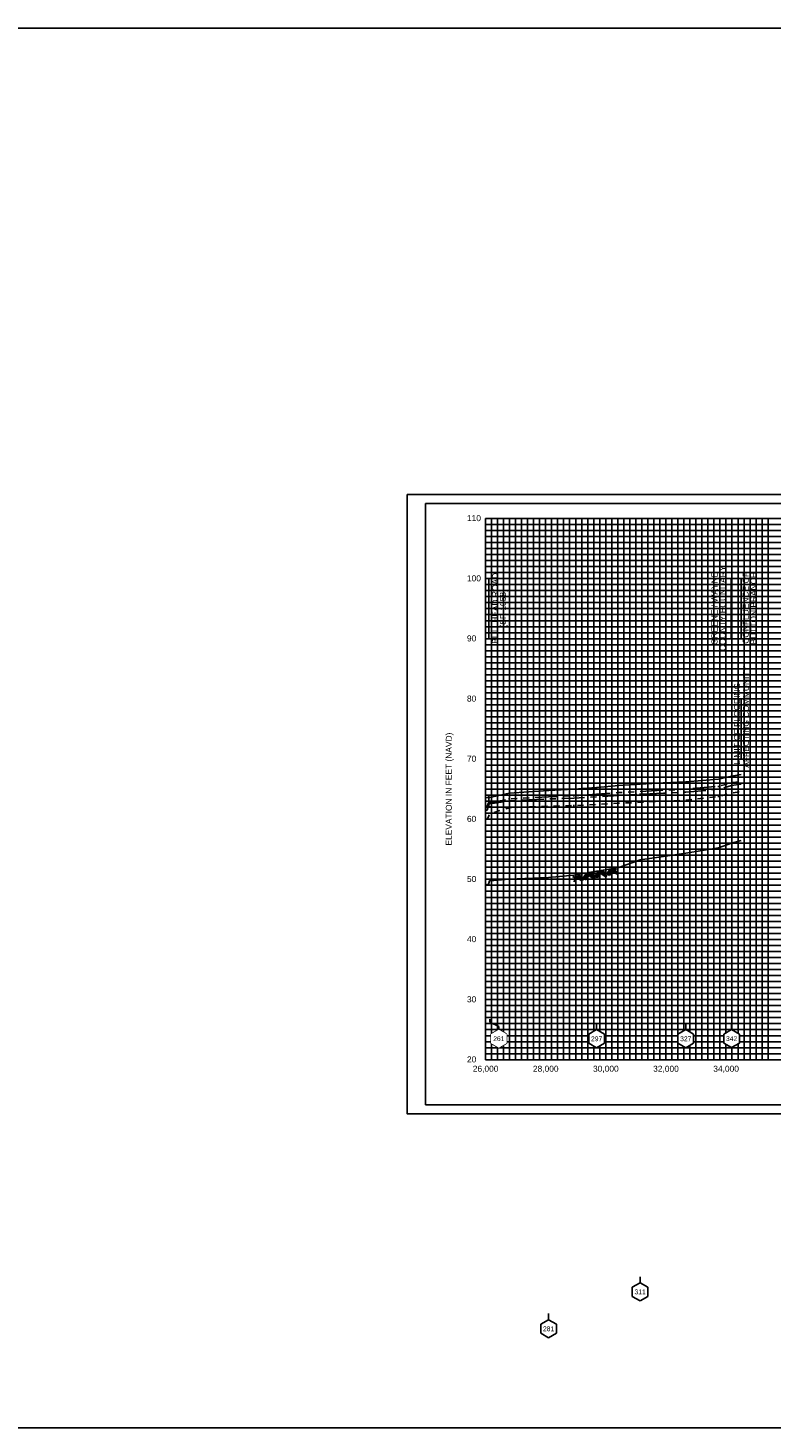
# Model space of a CAD drawing. Header units: inches. Extents: x 8.4 to 99.3, y 18.3 to 56.5.
# Tile 5 of 7: x 31.3 to 43.6, y 33.3 to 56.5. Entities that reach past the tile are written whole.
import ezdxf
from ezdxf.enums import TextEntityAlignment as Align

# ---------------------------------------------------------------- set-up
doc = ezdxf.new("R2010")
doc.units = ezdxf.units.IN
doc.header["$LTSCALE"] = 0.3
doc.header["$MEASUREMENT"] = 0
doc.set_wipeout_variables(frame=1)
for name, pattern in [('CENTER', [2, 1.25, -0.25, 0.25, -0.25]), ('DOT', [0.25, 0, -0.25]), ('HIDDEN', [0.375, 0.25, -0.125]), ('PHANTOM', [2.5, 1.25, -0.25, 0.25, -0.25, 0.25, -0.25])]:
    doc.linetypes.add(name, pattern=pattern)
doc.layers.get('0').update_dxf_attribs({"color": 3, "plot": 0})
for name, color, linetype in [('1', 5, 'Continuous'), ('2', 50, 'Continuous'), ('3', 9, 'DOT'), ('ROCK', 7, 'Continuous'), ('STREAM', 5, 'Continuous'), ('STRUCTURE', 30, 'Continuous'), ('TEXT', 255, 'Continuous'), ('WS10', 4, 'HIDDEN'), ('WS100', 5, 'PHANTOM'), ('WS50', 1, 'CENTER'), ('WS500', 1, 'Continuous'), ('XSEC', 7, 'Continuous'), ('XSECTEXTLINE', 7, 'Continuous')]:
    doc.layers.add(name, color=color, linetype=linetype)
doc.styles.add('ARIAL', font='ARIAL.TTF')
doc.styles.add('xs', font='ARIAL.TTF')

# ---------------------------------------------------------------- blocks, each defined once
blk = doc.blocks.new('rock')
at = {"layer": 'STREAM'}
for p, q in [((0.171, 0.001), (0.147, -0.023)), ((0.209, 0.001), (0.147, -0.061)), ((0.247, 0.001), (0.147, -0.099)), ((0.251, 0.001), (0.351, -0.099)), ((0.375, 0.001), (0.313, -0.061)), ((0.413, 0.001), (0.332, -0.08)), ((0.451, 0.001), (0.351, -0.099)), ((0.451, 0.001), (0.551, -0.099)), ((0.575, 0.001), (0.513, -0.061)), ((0.613, 0.001), (0.532, -0.08)), ((0.651, 0.001), (0.551, -0.099)), ((0.651, 0.001), (0.751, -0.099)), ((0.776, 0.001), (0.713, -0.061)), ((0.813, 0.001), (0.732, -0.08)), ((0.851, 0.001), (0.751, -0.099)), ((0.851, 0.001), (0.88, -0.028)), ((0.211, -0.034), (0.275, -0.099)), ((0.23, -0.016), (0.313, -0.099)), ((0.413, -0.036), (0.475, -0.099)), ((0.432, -0.018), (0.513, -0.099)), ((0.613, -0.036), (0.676, -0.099)), ((0.632, -0.018), (0.713, -0.099)), ((0.813, -0.036), (0.876, -0.099)), ((0.832, -0.018), (0.88, -0.066))]:
    blk.add_line(p, q, dxfattribs=at)
blk = doc.blocks.new('wipeout')
blk.add_wipeout([(0, 0.15), (-0.129917, 0.075), (-0.129917, -0.075), (0, -0.15), (0.129917, -0.075), (0.129917, 0.075)])
blk = doc.blocks.new('xsec')
blk.add_line((0, 0.35), (0, 0.25))
blk.add_blockref('wipeout', (0, 0.1))
for p, q in [((-0.13, 0.175), (0, 0.25)), ((0.13, 0.175), (0, 0.25)), ((0, 0.25), (0, 0.25)), ((-0.13, 0.025), (-0.13, 0.175)), ((0, -0.05), (-0.13, 0.025)), ((0, -0.05), (0.13, 0.025)), ((0.13, 0.025), (0.13, 0.175))]:
    blk.add_line(p, q)

msp = doc.modelspace()

# ---------------------------------------------------------------- linework, layer by layer
at = {"layer": '1'}
for p, q in [((37.886, 48.627), (37.886, 38.627)), ((53.386, 48.627), (37.886, 48.627)), ((37.886, 38.627), (37.886, 38.627)), ((37.886, 38.627), (53.386, 38.627)), ((37.886, 38.627), (37.886, 38.627))]:
    msp.add_line(p, q, dxfattribs=at)
at = {"layer": '2', "color": 50}
for p, q in [((38.886, 39.377), (38.886, 48.377)), ((38.886, 48.377), (51.886, 48.377)), ((39.886, 39.377), (39.886, 48.377)), ((40.886, 39.377), (40.886, 48.377)), ((41.886, 39.377), (41.886, 48.377)), ((42.886, 39.377), (42.886, 48.377)), ((38.886, 46.377), (51.886, 46.377)), ((38.886, 45.377), (51.886, 45.377)), ((38.886, 44.377), (51.886, 44.377)), ((38.886, 43.377), (51.886, 43.377)), ((38.886, 42.377), (51.886, 42.377)), ((38.886, 41.377), (51.886, 41.377)), ((38.886, 40.377), (48.886, 40.377)), ((38.886, 39.377), (51.886, 39.377))]:
    msp.add_line(p, q, dxfattribs=at)
at = {"layer": '2', "color": 50, "linetype": 'Continuous'}
msp.add_line((38.886, 47.377), (51.886, 47.377), dxfattribs=at)
at = {"layer": '3', "color": 8, "linetype": 'Continuous'}
for p, q in [((38.886, 48.277), (51.886, 48.277)), ((38.986, 39.377), (38.986, 48.377)), ((39.086, 39.377), (39.086, 48.377)), ((39.186, 39.377), (39.186, 48.377)), ((39.286, 39.377), (39.286, 48.377)), ((39.386, 39.377), (39.386, 48.377)), ((39.486, 39.377), (39.486, 48.377)), ((39.586, 39.377), (39.586, 48.377)), ((39.686, 39.377), (39.686, 48.377)), ((39.786, 39.377), (39.786, 48.377)), ((39.986, 39.377), (39.986, 48.377)), ((40.086, 39.377), (40.086, 48.377)), ((40.186, 39.377), (40.186, 48.377)), ((40.286, 39.377), (40.286, 48.377)), ((40.386, 39.377), (40.386, 48.377)), ((40.486, 39.377), (40.486, 48.377)), ((40.586, 39.377), (40.586, 48.377)), ((40.686, 39.377), (40.686, 48.377)), ((40.786, 39.377), (40.786, 48.377)), ((40.986, 39.377), (40.986, 48.377)), ((41.086, 39.377), (41.086, 48.377)), ((41.186, 39.377), (41.186, 48.377)), ((41.286, 39.377), (41.286, 48.377)), ((41.386, 39.377), (41.386, 48.377)), ((41.486, 39.377), (41.486, 48.377)), ((41.586, 39.377), (41.586, 48.377)), ((41.686, 39.377), (41.686, 48.377)), ((41.786, 39.377), (41.786, 48.377)), ((41.986, 39.377), (41.986, 48.377)), ((42.086, 39.377), (42.086, 48.377)), ((42.186, 39.377), (42.186, 48.377)), ((42.286, 39.377), (42.286, 48.377)), ((42.386, 39.377), (42.386, 48.377)), ((42.486, 39.377), (42.486, 48.377)), ((42.586, 39.377), (42.586, 48.377)), ((42.686, 39.377), (42.686, 48.377)), ((42.786, 39.377), (42.786, 48.377)), ((42.986, 39.377), (42.986, 48.377)), ((43.086, 39.377), (43.086, 48.377)), ((43.186, 39.377), (43.186, 48.377)), ((43.286, 39.377), (43.286, 48.377)), ((43.386, 39.377), (43.386, 48.377)), ((43.486, 39.377), (43.486, 48.377)), ((43.586, 39.377), (43.586, 48.377)), ((38.886, 48.177), (51.886, 48.177)), ((38.886, 48.077), (51.886, 48.077)), ((38.886, 47.977), (51.886, 47.977)), ((38.886, 47.877), (51.886, 47.877)), ((38.886, 47.777), (51.886, 47.777)), ((38.886, 47.677), (51.886, 47.677)), ((38.886, 47.577), (51.886, 47.577)), ((38.886, 47.477), (51.886, 47.477)), ((38.886, 47.277), (51.886, 47.277)), ((38.886, 47.177), (51.886, 47.177)), ((38.886, 47.077), (51.886, 47.077)), ((38.886, 46.977), (51.886, 46.977)), ((38.886, 46.877), (51.886, 46.877)), ((38.886, 46.777), (51.886, 46.777)), ((38.886, 46.677), (51.886, 46.677)), ((38.886, 46.577), (51.886, 46.577)), ((38.886, 46.477), (51.886, 46.477)), ((38.886, 46.277), (51.886, 46.277)), ((38.886, 46.177), (51.886, 46.177)), ((38.886, 46.077), (51.886, 46.077)), ((38.886, 45.977), (51.886, 45.977)), ((38.886, 45.877), (51.886, 45.877)), ((38.886, 45.777), (51.886, 45.777)), ((38.886, 45.677), (51.886, 45.677)), ((38.886, 45.577), (51.886, 45.577)), ((38.886, 45.477), (51.886, 45.477)), ((38.886, 45.277), (51.886, 45.277)), ((38.886, 45.177), (51.886, 45.177)), ((38.886, 45.077), (51.886, 45.077)), ((38.886, 44.977), (51.886, 44.977)), ((38.886, 44.877), (51.886, 44.877)), ((38.886, 44.777), (51.886, 44.777)), ((38.886, 44.677), (51.886, 44.677)), ((38.886, 44.577), (51.886, 44.577)), ((38.886, 44.477), (51.886, 44.477)), ((38.886, 44.277), (51.886, 44.277)), ((38.886, 44.177), (51.886, 44.177)), ((38.886, 44.077), (51.886, 44.077)), ((38.886, 43.977), (51.886, 43.977)), ((38.886, 43.877), (51.886, 43.877)), ((38.886, 43.777), (51.886, 43.777)), ((38.886, 43.677), (51.886, 43.677)), ((38.886, 43.577), (51.886, 43.577)), ((38.886, 43.477), (51.886, 43.477)), ((38.886, 43.277), (51.886, 43.277)), ((38.886, 43.177), (51.886, 43.177)), ((38.886, 43.077), (51.886, 43.077)), ((38.886, 42.977), (51.886, 42.977)), ((38.886, 42.877), (51.886, 42.877)), ((38.886, 42.777), (51.886, 42.777)), ((38.886, 42.677), (51.886, 42.677)), ((38.886, 42.577), (51.886, 42.577)), ((38.886, 42.477), (51.886, 42.477)), ((38.886, 42.277), (51.886, 42.277)), ((38.886, 42.177), (51.886, 42.177)), ((38.886, 42.077), (51.886, 42.077)), ((38.886, 41.977), (51.886, 41.977)), ((38.886, 41.877), (51.886, 41.877)), ((38.886, 41.777), (51.886, 41.777)), ((38.886, 41.677), (51.886, 41.677)), ((38.886, 41.577), (51.886, 41.577)), ((38.886, 41.477), (51.886, 41.477)), ((38.886, 41.277), (48.886, 41.277)), ((38.886, 41.177), (48.886, 41.177)), ((38.886, 41.077), (48.886, 41.077)), ((38.886, 40.977), (48.886, 40.977)), ((38.886, 40.877), (48.886, 40.877)), ((38.886, 40.777), (48.886, 40.777)), ((38.886, 40.677), (48.886, 40.677)), ((38.886, 40.577), (48.886, 40.577)), ((38.886, 40.477), (48.886, 40.477)), ((38.886, 40.277), (48.886, 40.277)), ((38.886, 40.177), (48.886, 40.177)), ((38.886, 40.077), (48.886, 40.077)), ((38.886, 39.977), (48.886, 39.977)), ((38.886, 39.877), (48.886, 39.877)), ((38.886, 39.777), (48.886, 39.777)), ((38.886, 39.677), (48.886, 39.677)), ((38.886, 39.577), (48.886, 39.577)), ((38.886, 39.477), (48.886, 39.477))]:
    msp.add_line(p, q, dxfattribs=at)
at = {"layer": 'STREAM', "color": 1}
for points in [[(40.741, 42.512), (41.106, 42.574), (41.458, 42.701), (41.845, 42.758), (42.217, 42.811), (42.761, 42.899), (42.98, 42.978), (42.98, 42.978)], [(42.98, 42.978), (43.139, 43.021)]]:
    msp.add_lwpolyline(points, dxfattribs=at)
at = {"layer": 'STREAM'}
msp.add_lwpolyline([(38.886, 42.286), (38.912, 42.292), (38.935, 42.292), (38.95, 42.351), (38.958, 42.351), (39.281, 42.379), (39.935, 42.409), (40.356, 42.445), (40.735, 42.511), (40.741, 42.512)], dxfattribs=at)
at = {"layer": 'STRUCTURE'}
for p, q in [((38.893, 43.774), (38.993, 43.774)), ((38.943, 43.584), (38.943, 43.774)), ((38.893, 43.584), (38.993, 43.584))]:
    msp.add_line(p, q, dxfattribs=at)
msp.add_lwpolyline([(8.381, 56.531), (57.377, 56.531), (57.377, 33.254), (8.381, 33.254)], close=True, dxfattribs=at)
at = {"layer": 'TEXT'}
msp.add_lwpolyline([(38.943, 46.376), (38.943, 47.376), (38.943, 47.376)], dxfattribs=at)
at = {"layer": 'TEXT', "color": 7}
msp.add_lwpolyline([(42.971, 46.376), (42.971, 47.376), (42.971, 47.376)], dxfattribs=at)
at = {"layer": 'WS10', "flags": 128}
msp.add_lwpolyline([(38.886, 43.377), (38.912, 43.385), (38.912, 43.385), (38.935, 43.417), (38.935, 43.417), (38.95, 43.463), (38.95, 43.463), (38.958, 43.465), (38.958, 43.465), (39.281, 43.568), (39.281, 43.568), (39.935, 43.592), (39.935, 43.592), (40.356, 43.603), (40.356, 43.603), (40.735, 43.619), (40.735, 43.619), (40.741, 43.619), (41.106, 43.642), (41.106, 43.642), (41.458, 43.657), (41.458, 43.657), (41.845, 43.675), (41.845, 43.675), (42.217, 43.691), (42.217, 43.691), (42.761, 43.751), (42.761, 43.751), (42.98, 43.813), (42.98, 43.813), (42.98, 43.813), (43.139, 43.837)], dxfattribs=at)
at = {"layer": 'WS100', "flags": 128}
msp.add_lwpolyline([(38.886, 43.584), (38.912, 43.591), (38.912, 43.591), (38.935, 43.648), (38.935, 43.648), (38.95, 43.648), (38.95, 43.648), (38.958, 43.648), (38.958, 43.648), (39.281, 43.713), (39.281, 43.713), (39.935, 43.748), (39.935, 43.748), (40.356, 43.765), (40.356, 43.765), (40.735, 43.791), (40.735, 43.791), (40.741, 43.791), (41.106, 43.82), (41.106, 43.82), (41.458, 43.838), (41.458, 43.838), (41.845, 43.858), (41.845, 43.858), (42.217, 43.875), (42.217, 43.875), (42.761, 43.922), (42.761, 43.922), (42.98, 43.982), (42.98, 43.982), (42.98, 43.982), (43.139, 44.005)], dxfattribs=at)
at = {"layer": 'WS50', "flags": 128}
msp.add_lwpolyline([(38.886, 43.522), (38.912, 43.529), (38.912, 43.529), (38.935, 43.611), (38.935, 43.611), (38.95, 43.632), (38.95, 43.632), (38.958, 43.632), (38.958, 43.632), (39.281, 43.683), (39.281, 43.683), (39.935, 43.712), (39.935, 43.712), (40.356, 43.726), (40.356, 43.726), (40.735, 43.748), (40.735, 43.748), (40.741, 43.748), (41.106, 43.773), (41.106, 43.773), (41.458, 43.79), (41.458, 43.79), (41.845, 43.809), (41.845, 43.809), (42.217, 43.825), (42.217, 43.825), (42.761, 43.874), (42.761, 43.874), (42.98, 43.937), (42.98, 43.937), (42.98, 43.937), (43.139, 43.96)], dxfattribs=at)
at = {"layer": 'WS500'}
for points in [[(40.741, 43.906), (41.106, 43.939), (41.106, 43.939), (41.458, 43.96), (41.458, 43.96), (41.845, 43.981), (41.845, 43.981), (42.217, 43.997), (42.217, 43.997), (42.761, 44.041), (42.761, 44.041), (42.98, 44.094), (42.98, 44.094), (42.98, 44.094)], [(42.98, 44.094), (43.139, 44.12)], [(38.886, 43.73), (38.912, 43.736), (38.912, 43.736), (38.935, 43.736), (38.935, 43.736), (38.95, 43.737), (38.95, 43.737), (38.958, 43.737), (38.958, 43.737), (39.281, 43.808), (39.281, 43.808), (39.935, 43.851), (39.935, 43.851), (40.356, 43.874), (40.356, 43.874), (40.735, 43.906), (40.735, 43.906), (40.741, 43.906)]]:
    msp.add_lwpolyline(points, dxfattribs=at)
at = {"layer": 'XSEC'}
msp.add_lwpolyline([(39.108, 39.877), (38.978, 39.802), (38.978, 39.652), (39.108, 39.577), (39.238, 39.652), (39.238, 39.802), (39.108, 39.877), (39.108, 39.927), (38.958, 40.002), (38.958, 40.052), (38.958, 40.052)], dxfattribs=at)
at = {"layer": 'XSECTEXTLINE'}
for points in [[(43.139, 46.377), (43.139, 47.377)], [(43.139, 44.377), (43.139, 45.377)]]:
    msp.add_lwpolyline(points, dxfattribs=at)

# ---------------------------------------------------------------- block references
at = {"layer": 'ROCK', "color": 1, "rotation": 10.09493796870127}
msp.add_blockref('rock', (40.192, 42.404), dxfattribs=at)

# ---------------------------------------------------------------- texts
at = {"layer": 'TEXT', "style": 'ARIAL'}
for s, p in [(' 110', (38.539, 48.332)), (' 100', (38.539, 47.332)), (' 90', (38.539, 46.332)), (' 80', (38.539, 45.332)), (' 70', (38.539, 44.332)), (' 60', (38.539, 43.332)), (' 50', (38.539, 42.332)), (' 40', (38.539, 41.332)), (' 30', (38.539, 40.332)), (' 20', (38.539, 39.332))]:
    msp.add_text(s, height=0.1, dxfattribs=at).set_placement(p)
for s, p in [('COUNTY BOUNDARY', (42.881, 46.882)), ('BULLHEAD ROAD', (39.097, 46.882)), ('GREENE / WAYNE', (42.745, 46.882)), ('CONFLUENCE OF', (43.263, 46.89)), ('BUTTON BRANCH', (43.394, 46.883)), ('(SR 1058)', (39.226, 46.882)), ('AFFECTING COMMUNITY', (43.268, 45.078)), ('LIMIT OF FLOODING', (43.12, 44.962)), ('ELEVATION IN FEET (NAVD)', (38.326, 43.877))]:
    msp.add_text(s, height=0.1, rotation=90, dxfattribs=at).set_placement(p, align=Align.CENTER)
for s, p in [('26,000', (38.888, 39.177)), ('28,000', (39.888, 39.177)), ('30,000', (40.888, 39.177)), ('32,000', (41.888, 39.177)), ('34,000', (42.888, 39.177))]:
    msp.add_text(s, height=0.1, dxfattribs=at).set_placement(p, align=Align.CENTER)

# ---------------------------------------------------------------- next in the draw order: block references
at = {"layer": 'XSEC', "color": 3}
for p in [(40.735, 39.627), (42.217, 39.627), (42.98, 39.629), (41.458, 35.418), (39.935, 34.805)]:
    msp.add_blockref('xsec', p, dxfattribs=at)

# ---------------------------------------------------------------- next in the draw order: linework, layer by layer
at = {"color": 252}
msp.add_lwpolyline([(37.586, 48.777), (53.686, 48.777), (53.686, 38.477), (37.586, 38.477)], close=True, dxfattribs=at)

# ---------------------------------------------------------------- next in the draw order: texts
at = {"layer": 'TEXT', "style": 'xs'}
for s, p in [('297', (40.735, 39.725, 1)), ('327', (42.217, 39.725, 1)), ('342', (42.98, 39.728, 1)), ('311', (41.458, 35.517, 1)), ('281', (39.935, 34.903, 1))]:
    msp.add_text(s, height=0.08, dxfattribs=at).set_placement(p, align=Align.MIDDLE_CENTER)

# ---------------------------------------------------------------- next in the draw order: wipeouts: each hides what was drawn before it
msp.add_wipeout([(38.978, 39.802), (39.108, 39.877), (39.238, 39.802), (39.238, 39.652), (39.108, 39.577), (38.978, 39.652)]).dxf.layer = 'XSECTEXTLINE'

# ---------------------------------------------------------------- next in the draw order: texts
msp.add_text('261', height=0.08, dxfattribs=at).set_placement((39.108, 39.727), align=Align.MIDDLE_CENTER)

doc.saveas('drawing.dxf')
